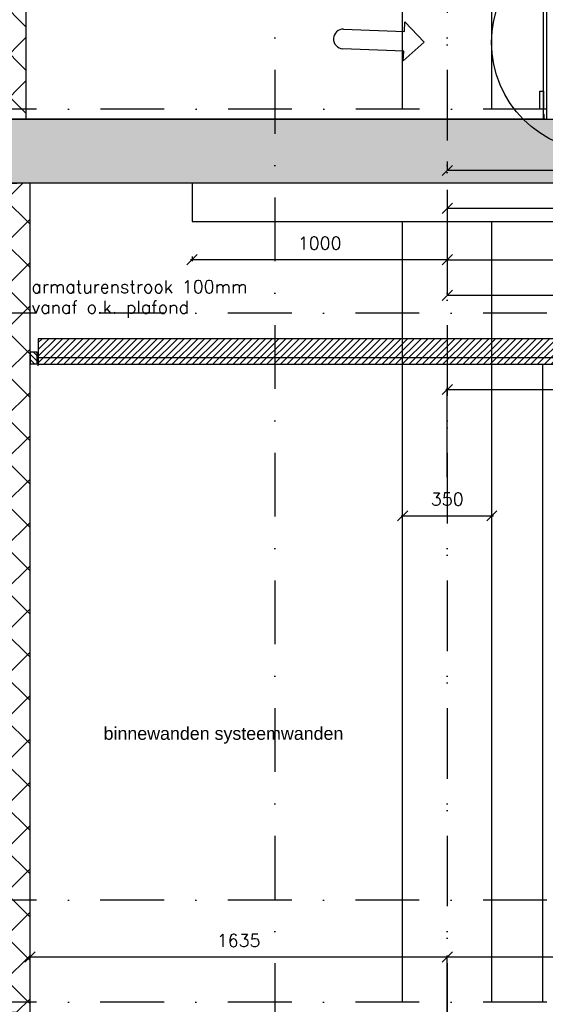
# Model space of a CAD drawing. Extents: x 151406 to 360561, y 44436 to 197234.
# Tile 35 of 57: x 164689 to 166749, y 99288 to 103146. Entities that reach past the tile are written whole.
import ezdxf

# ---------------------------------------------------------------- set-up
doc = ezdxf.new("R2010")
doc.units = 0
doc.header["$LTSCALE"] = 20
doc.header["$MEASUREMENT"] = 0
doc.header["$PDSIZE"] = -1
doc.linetypes.add('DASHDOT', pattern=[25, 12.5, -6.25, 0, -6.25])
doc.linetypes.add('DD1', pattern=[2.66667, 1.66667, -0.5, 0, -0.5])
doc.layers.get('0').update_dxf_attribs({"linetype": 'CONTINUOUS'})
doc.layers.get('DEFPOINTS').update_dxf_attribs({"linetype": 'CONTINUOUS'})
for name, color, linetype in [('_DETAILNUMMERS', 4, 'CONTINUOUS'), ('A--01A1_ACEER', 1, 'CONTINUOUS'), ('A--A22--_F123-', 9, 'CONTINUOUS'), ('A--A23--_F--3-', 9, 'CONTINUOUS'), ('A--A25--_F--3-', 9, 'CONTINUOUS'), ('A--A42--_F--3-', 9, 'CONTINUOUS'), ('A--L21--_F-23-', 4, 'CONTINUOUS'), ('A--L21D2_BUITENWAND', 2, 'CONTINUOUS'), ('A--L22--', 3, 'CONTINUOUS'), ('A--L22--_F--3-', 7, 'CONTINUOUS'), ('A--L23--', 7, 'CONTINUOUS'), ('A--L23--_F--3-', 7, 'CONTINUOUS'), ('A--L25--', 7, 'CONTINUOUS'), ('A--L25--_F-23-', 7, 'CONTINUOUS'), ('A--L28D1_KONSTRUKTIES', 1, 'CONTINUOUS'), ('A--L35-D2-_PLAFONDS', 2, 'CONTINUOUS'), ('A--L35-D4-_PLAFONDS', 4, 'CONTINUOUS'), ('A--L35D1_PLAFONDS', 1, 'CONTINUOUS'), ('A--L42--', 7, 'CONTINUOUS'), ('A--L42--_F--3-', 7, 'CONTINUOUS'), ('A--M$1A-_F123-', 1, 'CONTINUOUS'), ('A--M1$A-_F123-', 1, 'CONTINUOUS'), ('A--T$1A-_F123_20', 1, 'CONTINUOUS'), ('gewijzigdH', 1, 'CONTINUOUS'), ('STRAMIEN', 8, 'DD1'), ('X--LR---_CP', 7, 'CONTINUOUS')]:
    doc.layers.add(name, color=color, linetype=linetype)
doc.styles.add('ALFA-0_25', font='ROMANS')
doc.styles.add('EB2', font='ARIAL.TTF')
doc.styles.add('HIEMSTRA', font='romans.shx')
doc.dimstyles.get("Standard").update_dxf_attribs({"dimscale": 40, "dimtxt": 2.5, "dimasz": 2, "dimexe": 0.3, "dimexo": 0.3, "dimgap": 2, "dimtad": 1, "dimdec": 0, "dimzin": 0, "dimdsep": 46, "dimtxsty": 'HIEMSTRA', "dimblk1": 'OBLIQUE', "dimblk2": 'OBLIQUE', "dimsah": 1, "dimcen": 0.09, "dimdle": 0.3, "dimclrd": 1, "dimclre": 1, "dimclrt": 3, "dimadec": 0, "dimazin": 0, "dimtfac": 1, "dimtdec": 4, "dimtix": 1, "dimtmove": 2, "dimatfit": 3, "dimldrblk": 'OBLIQUE', "dimfxl": 0, "dimtvp": 625, "dimtolj": 1, "dimtzin": 0, "dimarcsym": 0})
doc.dimstyles.new('STANDARD$0', dxfattribs={"dimscale": 50, "dimtxt": 2.5, "dimasz": 2, "dimexe": 2, "dimexo": 0, "dimgap": 2, "dimtad": 1, "dimdec": 0, "dimzin": 0, "dimdsep": 46, "dimtxsty": 'ALFA-0_25', "dimblk1": 'OBLIQUE', "dimblk2": 'OBLIQUE', "dimsah": 1, "dimcen": -3, "dimdle": 2, "dimclrd": 1, "dimclre": 1, "dimclrt": 2, "dimadec": 0, "dimazin": 0, "dimtfac": 0.666667, "dimtofl": 0, "dimtmove": 2, "dimatfit": 3, "dimldrblk": 'OBLIQUE', "dimfxl": 0, "dimtvp": 0.833333, "dimtolj": 1, "dimtzin": 0, "dimarcsym": 0})

# ---------------------------------------------------------------- blocks, each defined once
blk = doc.blocks.new('*U1021')
at = {"layer": 'A--A22--_F123-', "linetype": 'Continuous'}
h = blk.add_hatch(dxfattribs=at)
h.set_pattern_fill('ALFAKRS', color=256, scale=120, style=0)
h.set_pattern_definition([(45, (-164679.26, -99255.9), (-84.852814, 84.852814), []), (135, (-164679.26, -99255.9), (-84.852814, -84.852814), [])])
h.paths.add_polyline_path([(0, 0), (-50, 0), (-50, 3250), (0, 3250), (50, 3250), (50, 0)])
at = {"layer": 'A--L22--_F--3-', "color": 3, "linetype": 'Continuous'}
for points in [[(0, 0), (-50, 0), (-50, 3250), (0, 3250)], [(0, 0), (50, 0), (50, 3250), (0, 3250)]]:
    blk.add_lwpolyline(points, dxfattribs=at)
blk = doc.blocks.new('_OBLIQUE')
at = {"color": 0, "linetype": 'ByBlock'}
blk.add_line((-0.5, -0.5), (0.5, 0.5), dxfattribs=at)
blk = doc.blocks.new('*D85')
at = {"layer": 'A--M$1A-_F123-', "color": 1, "lineweight": -2}
for p, q in [((166370.3, 99472.9), (164723.3, 99472.9)), ((164729.3, 99273.5), (164729.3, 99478.9)), ((166364.3, 99196.2), (166364.3, 99478.9))]:
    blk.add_line(p, q, dxfattribs=at)
at = {"layer": 'DEFPOINTS', "color": 0}
for p in [(164729.3, 99472.9), (164729.3, 99267.5), (166364.3, 99190.2)]:
    blk.add_point(p, dxfattribs=at)
at = {"layer": 'A--M$1A-_F123-', "color": 1, "lineweight": -2, "xscale": 40, "yscale": 40, "zscale": 40, "rotation": 180}
blk.add_blockref('_OBLIQUE', (164729.3, 99472.9), dxfattribs=at)
at = {"layer": 'A--M$1A-_F123-', "color": 1, "lineweight": -2, "xscale": 40, "yscale": 40, "zscale": 40}
blk.add_blockref('_OBLIQUE', (166364.3, 99472.9), dxfattribs=at)
at = {"layer": 'A--M$1A-_F123-', "color": 2, "insert": (165546.8, 99537.9), "char_height": 50, "attachment_point": 5, "style": 'HIEMSTRA'}
blk.add_mtext('\\A1;1635', dxfattribs=at)
blk = doc.blocks.new('*D88')
at = {"layer": 'A--M$1A-_F123-', "color": 1, "lineweight": -2}
for p, q in [((167575.3, 99472.9), (166358.3, 99472.9)), ((166364.3, 98913.5), (166364.3, 99478.9)), ((167569.3, 99194.6), (167569.3, 99478.9))]:
    blk.add_line(p, q, dxfattribs=at)
at = {"layer": 'DEFPOINTS', "color": 0}
for p in [(166364.3, 99472.9), (167569.3, 99188.6), (166364.3, 98907.5)]:
    blk.add_point(p, dxfattribs=at)
at = {"layer": 'A--M$1A-_F123-', "color": 1, "lineweight": -2, "xscale": 40, "yscale": 40, "zscale": 40, "rotation": 180}
blk.add_blockref('_OBLIQUE', (166364.3, 99472.9), dxfattribs=at)
at = {"layer": 'A--M$1A-_F123-', "color": 1, "lineweight": -2, "xscale": 40, "yscale": 40, "zscale": 40}
blk.add_blockref('_OBLIQUE', (167569.3, 99472.9), dxfattribs=at)
at = {"layer": 'A--M$1A-_F123-', "color": 2, "insert": (166966.8, 99537.9), "char_height": 50, "attachment_point": 5, "style": 'HIEMSTRA'}
blk.add_mtext('\\A1;1205', dxfattribs=at)
blk = doc.blocks.new('*U984')
at = {"layer": 'A--L23--_F--3-', "color": 2, "linetype": 'Continuous'}
blk.add_lwpolyline([(0, 0), (0, -20), (-7786.7, -20), (-7786.7, 0)], dxfattribs=at)
blk = doc.blocks.new('*D242')
at = {"layer": 'A--M$1A-_F123-', "color": 1, "lineweight": -2}
for p, q in [((166370.3, 102205.6), (165358.3, 102205.6)), ((165364.3, 102217.6), (165364.3, 102199.6)), ((166364.3, 102217.6), (166364.3, 102199.6))]:
    blk.add_line(p, q, dxfattribs=at)
at = {"layer": 'DEFPOINTS', "color": 0}
for p in [(165364.3, 102223.6), (165364.3, 102205.6), (166364.3, 102223.6)]:
    blk.add_point(p, dxfattribs=at)
at = {"layer": 'A--M$1A-_F123-', "color": 1, "lineweight": -2, "xscale": 40, "yscale": 40, "zscale": 40, "rotation": 180}
blk.add_blockref('_OBLIQUE', (165364.3, 102205.6), dxfattribs=at)
at = {"layer": 'A--M$1A-_F123-', "color": 1, "lineweight": -2, "xscale": 40, "yscale": 40, "zscale": 40}
blk.add_blockref('_OBLIQUE', (166364.3, 102205.6), dxfattribs=at)
at = {"layer": 'A--M$1A-_F123-', "color": 2, "insert": (165864.3, 102270.6), "char_height": 50, "attachment_point": 5, "style": 'HIEMSTRA'}
blk.add_mtext('\\A1;1000', dxfattribs=at)
blk = doc.blocks.new('*D243')
at = {"layer": 'A--M$1A-_F123-', "color": 1, "lineweight": -2}
for p, q in [((166358.3, 102205.6), (167370.3, 102205.6)), ((166364.3, 102217.6), (166364.3, 102199.6)), ((167364.3, 102217.6), (167364.3, 102199.6))]:
    blk.add_line(p, q, dxfattribs=at)
at = {"layer": 'DEFPOINTS', "color": 0}
for p in [(166364.3, 102223.6), (167364.3, 102223.6), (167364.3, 102205.6)]:
    blk.add_point(p, dxfattribs=at)
at = {"layer": 'A--M$1A-_F123-', "color": 1, "lineweight": -2, "xscale": 40, "yscale": 40, "zscale": 40, "rotation": 180}
blk.add_blockref('_OBLIQUE', (166364.3, 102205.6), dxfattribs=at)
at = {"layer": 'A--M$1A-_F123-', "color": 1, "lineweight": -2, "xscale": 40, "yscale": 40, "zscale": 40}
blk.add_blockref('_OBLIQUE', (167364.3, 102205.6), dxfattribs=at)
at = {"layer": 'A--M$1A-_F123-', "color": 2, "insert": (166864.3, 102270.6), "char_height": 50, "attachment_point": 5, "style": 'HIEMSTRA'}
blk.add_mtext('\\A1;1000', dxfattribs=at)
blk = doc.blocks.new('*D244')
at = {"layer": 'A--M1$A-_F123-', "color": 1, "lineweight": -2}
for p, q in [((166183.3, 101202.2), (166545.3, 101202.2)), ((166189.3, 101047.9), (166189.3, 101208.2)), ((166539.3, 101047.9), (166539.3, 101208.2))]:
    blk.add_line(p, q, dxfattribs=at)
at = {"layer": 'DEFPOINTS', "color": 0}
for p in [(166539.3, 101202.2), (166189.3, 101041.9), (166539.3, 101041.9)]:
    blk.add_point(p, dxfattribs=at)
at = {"layer": 'A--M1$A-_F123-', "color": 1, "lineweight": -2, "xscale": 40, "yscale": 40, "zscale": 40, "rotation": 180}
blk.add_blockref('_OBLIQUE', (166189.3, 101202.2), dxfattribs=at)
at = {"layer": 'A--M1$A-_F123-', "color": 1, "lineweight": -2, "xscale": 40, "yscale": 40, "zscale": 40}
blk.add_blockref('_OBLIQUE', (166539.3, 101202.2), dxfattribs=at)
at = {"layer": 'A--M1$A-_F123-', "color": 2, "insert": (166364.3, 101267.2), "char_height": 50, "attachment_point": 5, "style": 'HIEMSTRA'}
blk.add_mtext('\\A1;350', dxfattribs=at)
blk = doc.blocks.new('*U957')
at = {"layer": 'A--A42--_F--3-', "linetype": 'Continuous'}
h = blk.add_hatch(dxfattribs=at)
h.set_pattern_fill('ALFALINE', color=256, scale=40, angle=45, style=0)
h.set_pattern_definition([(90, (-166748.015, -102755.898), (-40, 7e-15), [])])
h.paths.add_polyline_path([(0, 0), (-6.2, 0), (-6.2, 2879.8), (0, 2879.8), (6.2, 2879.8), (6.2, 0)])
at = {"layer": 'A--L42--_F--3-', "color": 3, "linetype": 'Continuous'}
for points in [[(0, 0), (-6.2, 0), (-6.2, 2879.8), (0, 2879.8)], [(0, 0), (-6.2, 0), (-6.2, 2879.8), (0, 2879.8)], [(0, 0), (-6.2, 0), (-6.2, 2879.8), (0, 2879.8)], [(0, 0), (6.2, 0), (6.2, 2879.8), (0, 2879.8)]]:
    blk.add_lwpolyline(points, dxfattribs=at)
blk = doc.blocks.new('Q020259-')
at = {"layer": 'A--A25--_F--3-'}
h = blk.add_hatch(dxfattribs=at)
h.set_pattern_fill('ALFALINE', color=256, scale=15, style=0, pattern_type=2)
h.set_pattern_definition([(45, (0, 0), (-10.6066, 10.6066), [])])
h.paths.add_polyline_path([(0, 0), (0, 46), (28, 46), (28, 0)])
at = {"layer": 'A--L25--_F-23-', "color": 2, "linetype": 'Continuous'}
blk.add_lwpolyline([(0, 0), (0, 46), (28, 46), (28, 0)], close=True, dxfattribs=at)
at = {"layer": 'X--LR---_CP'}
for p in [(0, 0), (0, 0), (28, 0)]:
    blk.add_point(p, dxfattribs=at)
blk = doc.blocks.new('*D296')
at = {"layer": 'A--M$1A-_F123-', "color": 1, "lineweight": -2}
for p, q in [((166364.3, 102479.6), (166364.3, 102406.7)), ((168264.3, 102479.6), (168264.3, 102406.7)), ((168264.3, 102406.7), (166364.3, 102406.7))]:
    blk.add_line(p, q, dxfattribs=at)
at = {"layer": 'DEFPOINTS', "color": 0}
for p in [(166364.3, 102479.6), (168264.3, 102479.6), (166364.3, 102406.7)]:
    blk.add_point(p, dxfattribs=at)
at = {"layer": 'A--M$1A-_F123-', "color": 1, "lineweight": -2, "xscale": 40, "yscale": 40, "zscale": 40, "rotation": 180}
blk.add_blockref('_OBLIQUE', (166364.3, 102406.7), dxfattribs=at)
at = {"layer": 'A--M$1A-_F123-', "color": 1, "lineweight": -2, "xscale": 40, "yscale": 40, "zscale": 40}
blk.add_blockref('_OBLIQUE', (168264.3, 102406.7), dxfattribs=at)
at = {"layer": 'A--M$1A-_F123-', "color": 2, "insert": (167314.3, 102471.7), "char_height": 50, "attachment_point": 5, "style": 'ALFA-0_25'}
blk.add_mtext('\\A1;1900', dxfattribs=at)
blk = doc.blocks.new('*D463')
at = {"color": 1, "linetype": 'ByBlock'}
for p, q in [((168068.8, 102569.8), (168068.8, 102065.9)), ((166364.3, 102294.7), (166364.3, 102065.9)), ((168068.8, 102065.9), (166364.3, 102065.9))]:
    blk.add_line(p, q, dxfattribs=at)
at = {"layer": 'DEFPOINTS', "color": 0, "linetype": 'ByBlock'}
for p in [(168068.8, 102569.8), (166364.3, 102294.7), (166364.3, 102065.9)]:
    blk.add_point(p, dxfattribs=at)
at = {"color": 1, "linetype": 'ByBlock', "xscale": 40, "yscale": 40, "zscale": 40, "rotation": 180}
blk.add_blockref('_OBLIQUE', (166364.3, 102065.9), dxfattribs=at)
at = {"color": 1, "linetype": 'ByBlock', "xscale": 40, "yscale": 40, "zscale": 40}
blk.add_blockref('_OBLIQUE', (168068.8, 102065.9), dxfattribs=at)
at = {"color": 2, "linetype": 'ByBlock', "insert": (167216.6, 102130.9), "char_height": 50, "attachment_point": 5, "style": 'ALFA-0_25'}
blk.add_mtext('\\A1;1705', dxfattribs=at)
blk = doc.blocks.new('*D466')
at = {"layer": 'A--M$1A-_F123-', "color": 1, "lineweight": -2}
for p, q in [((166364.3, 102590.7), (166364.3, 102555.2)), ((168224.6, 102555.2), (166364.3, 102555.2)), ((168224.6, 102505.9), (168224.6, 102555.2))]:
    blk.add_line(p, q, dxfattribs=at)
at = {"layer": 'DEFPOINTS', "color": 0}
for p in [(166364.3, 102590.7), (166364.3, 102555.2), (168224.6, 102505.9)]:
    blk.add_point(p, dxfattribs=at)
at = {"layer": 'A--M$1A-_F123-', "color": 1, "lineweight": -2, "xscale": 40, "yscale": 40, "zscale": 40, "rotation": 180}
blk.add_blockref('_OBLIQUE', (166364.3, 102555.2), dxfattribs=at)
at = {"layer": 'A--M$1A-_F123-', "color": 1, "lineweight": -2, "xscale": 40, "yscale": 40, "zscale": 40}
blk.add_blockref('_OBLIQUE', (168224.6, 102555.2), dxfattribs=at)
at = {"layer": 'A--M$1A-_F123-', "color": 2, "insert": (167294.4, 102620.2), "char_height": 50, "attachment_point": 5, "style": 'ALFA-0_25'}
blk.add_mtext('\\A1;1860', dxfattribs=at)
blk = doc.blocks.new('*U900')
at = {"layer": 'A--A22--_F123-', "linetype": 'Continuous'}
h = blk.add_hatch(dxfattribs=at)
h.set_pattern_fill('ALFAKRS', color=256, scale=120, style=0)
h.set_pattern_definition([(45, (-164664.26, -102755.9), (-84.852814, 84.852814), []), (135, (-164664.26, -102755.9), (-84.852814, -84.852814), [])])
h.paths.add_polyline_path([(0, 0), (-50, 0), (-50, 3320), (0, 3320), (50, 3320), (50, 0)])
at = {"layer": 'A--L22--_F--3-', "color": 3, "linetype": 'Continuous'}
for points in [[(0, 0), (-50, 0), (-50, 3320), (0, 3320)], [(0, 0), (50, 0), (50, 3320), (0, 3320)]]:
    blk.add_lwpolyline(points, dxfattribs=at)
blk = doc.blocks.new('*D682')
at = {"layer": 'A--M1$A-_F123-', "color": 1, "lineweight": -2}
for p, q in [((168164.3, 102257), (168164.3, 101691.1)), ((166364.3, 101352.9), (166364.3, 101703.1)), ((166358.3, 101697.1), (166893.3, 101697.1)), ((168170.3, 101697.1), (167635.2, 101697.1))]:
    blk.add_line(p, q, dxfattribs=at)
at = {"layer": 'DEFPOINTS', "color": 0}
for p in [(168164.3, 102263), (168164.3, 101697.1), (166364.3, 101346.9)]:
    blk.add_point(p, dxfattribs=at)
at = {"layer": 'A--M1$A-_F123-', "color": 1, "lineweight": -2, "xscale": 40, "yscale": 40, "zscale": 40, "rotation": 180}
blk.add_blockref('_OBLIQUE', (166364.3, 101697.1), dxfattribs=at)
at = {"layer": 'A--M1$A-_F123-', "color": 1, "lineweight": -2, "xscale": 40, "yscale": 40, "zscale": 40}
blk.add_blockref('_OBLIQUE', (168164.3, 101697.1), dxfattribs=at)
at = {"layer": 'A--M1$A-_F123-', "color": 2, "insert": (167264.3, 101698.7), "char_height": 50, "attachment_point": 5, "style": 'HIEMSTRA'}
blk.add_mtext('\\A1;1800 op 9550+P', dxfattribs=at)

msp = doc.modelspace()

# ---------------------------------------------------------------- hatches: boundary and pattern name
at = {"layer": 'A--01A1_ACEER', "linetype": 'Continuous'}
h = msp.add_hatch(dxfattribs=at)
h.set_pattern_fill('ANSI31', color=256, scale=150, style=0)
h.set_pattern_definition([(45, (5932.222, 6850), (-13.2582521, 13.2582521), [])])
h.paths.add_polyline_path([(164761.487, 101795.898), (168025.055, 101795.898), (168025.055, 101895.898), (164761.487, 101895.898)])
at = {"layer": 'A--A23--_F--3-'}
h = msp.add_hatch(dxfattribs=at)
h.set_pattern_fill('ALFABET', color=256, scale=20, angle=1, style=0, pattern_type=2)
h.set_pattern_definition([(134, (235608.52, 7000), (86.32078, 83.359), []), (129, (235608.52, 7000), (-143.64922, -10.04493), [15, -165]), (184, (235608.52, 7000), (30.37155, 149.9312), [12, -132]), (78.5486, (235596.55, 6999.16), (-113.27778, 139.88618), [12.74804, -140.22842]), (132.8158, (235609.22, 7040), (-213.99344, -29.37358), [22.5, -247.5]), (82.3644, (235591.38, 7037.55), (-183.50393, 198.05632), [19.12206, -210.3426]), (187.8158, (235609.22, 7040), (-183.50378, 198.05647), [18, -198]), (158, (235589.04, 7030.34), (-120.76856, -78.42802), [15, -165]), (213, (235589.04, 7030.34), (-46.12453, 145.8572), [12, -132]), (107.5486, (235578.98, 7023.81), (-166.89315, 67.42906), [12.74804, -140.22842]), (141.5, (235608.517, 7000), (-1.26964, 66.611074), [0, -130.4, 0, -134, 0, -132.5]), (171.5, (235608.52, 7000), (-51.229207, 79.788568), [0, -76.4, 0, -127.4, 0, -50.5]), (211.5, (235653.11, 6999.22), (-106.826954, -2.64699), [0, -50, 0, -156, 0, -207]), (221.5, (235673.11, 6998.87), (-116.270055, 22.05355), [0, -65, 0, -103.6, 0, -147]), (221.5, (235673.11, 6998.87), (-116.270055, 22.05355), [0, -65, 0, -103.6, 0, -147])])
h.paths.add_polyline_path([(168264.265, 102505.898), (158757.765, 102505.898), (158757.765, 102755.898), (168264.265, 102755.898)])

# ---------------------------------------------------------------- linework, layer by layer
at = {"layer": '_DETAILNUMMERS'}
msp.add_circle((166965.568, 103056.731), 427.262, dxfattribs=at)
at = {"layer": 'A--L21--_F-23-', "linetype": 'Continuous'}
msp.add_lwpolyline([(168264.265, 102505.898), (158757.765, 102505.898), (158757.765, 102755.898), (168264.265, 102755.898)], close=True, dxfattribs=at)
at = {"layer": 'A--L21D2_BUITENWAND'}
msp.add_line((166739.265, 99295.898), (166739.265, 101795.898), dxfattribs=at)
at = {"layer": 'A--L25--_F-23-', "color": 2, "linetype": 'Continuous'}
msp.add_lwpolyline([(166741.765, 102795.898), (166726.765, 102795.898), (166726.765, 102865.898), (166741.765, 102865.898)], close=True, dxfattribs=at)
at = {"layer": 'A--L28D1_KONSTRUKTIES'}
for p, q in [((166189.265, 102795.898), (166189.265, 105795.898)), ((166539.265, 102795.898), (166539.265, 105795.898)), ((166189.265, 99295.898), (166189.265, 102355.898)), ((166539.265, 99295.898), (166539.265, 102355.898))]:
    msp.add_line(p, q, dxfattribs=at)
msp.add_lwpolyline([(165364.265, 102505.898), (165364.265, 102355.898), (167364.265, 102355.898), (167364.265, 102505.898)], dxfattribs=at)
at = {"layer": 'A--L35-D2-_PLAFONDS'}
msp.add_lwpolyline([(167989.046, 101820.898), (164761.487, 101820.898), (164761.487, 101795.898), (167989.046, 101795.898)], close=True, dxfattribs=at)
at = {"layer": 'A--L35-D4-_PLAFONDS'}
msp.add_line((164761.487, 101790.334), (164761.487, 101840.334), dxfattribs=at)
at = {"layer": 'A--L35D1_PLAFONDS', "linetype": 'Continuous'}
msp.add_lwpolyline([(164761.487, 101795.898), (168025.055, 101795.898), (168025.055, 101895.898), (164761.487, 101895.898)], close=True, dxfattribs=at)
at = {"layer": 'gewijzigdH', "linetype": 'Continuous'}
for p, q in [((166196.665, 103099.867), (166198.149, 103138.239)), ((166198.149, 103138.239), (166274.481, 103058.428)), ((165958.317, 103109.09), (166196.665, 103099.867)), ((165958.317, 103109.09), (166196.665, 103099.867)), ((166274.481, 103058.428), (166192.211, 102984.753)), ((166193.695, 103023.125), (165955.348, 103032.347)), ((166193.695, 103023.125), (165955.348, 103032.347)), ((166192.211, 102984.753), (166193.695, 103023.125))]:
    msp.add_line(p, q, dxfattribs=at)
msp.add_ellipse((165956.832, 103070.718), major_axis=(-27.153, 27.153), ratio=1, start_param=-0.82407196, end_param=2.31752069, dxfattribs=at)
at = {"layer": 'STRAMIEN', "linetype": 'DASHDOT'}
for p, q in [((165689.265, 109950.716), (165689.265, 90604.885)), ((166364.265, 109950.716), (166364.265, 90604.885)), ((166364.265, 109923.943), (166364.265, 90533.497)), ((185759.493, 102795.898), (151764.265, 102795.898)), ((185758.708, 101995.898), (151764.265, 101995.898)), ((185758.708, 99695.898), (151764.265, 99695.898)), ((185758.708, 99295.898), (151764.265, 99295.898))]:
    msp.add_line(p, q, dxfattribs=at)

# ---------------------------------------------------------------- block references
at = {"layer": 'A--L22--'}
for name, p in [('*U900', (164664.265, 102755.898)), ('*U1021', (164679.265, 99255.898))]:
    msp.add_blockref(name, p, dxfattribs=at)
at = {"layer": 'A--L23--'}
msp.add_blockref('*U984', (166742.99, 102775.898), dxfattribs=at)
at = {"layer": 'A--L25--', "xscale": -1}
msp.add_blockref('Q020259-', (164757.265, 101797.348), dxfattribs=at)
at = {"layer": 'A--L42--'}
msp.add_blockref('*U957', (166748.015, 102755.898), dxfattribs=at)

# ---------------------------------------------------------------- texts
at = {"layer": 'A--01A1_ACEER', "linetype": 'Continuous', "style": 'HIEMSTRA'}
for s, p in [('armaturenstrook 100mm ', (164734.865, 102074.624)), ('vanaf o.k. plafond', (164734.865, 101994.437))]:
    msp.add_text(s, height=50, dxfattribs=at).set_placement(p)
at = {"layer": 'A--T$1A-_F123_20', "style": 'EB2'}
msp.add_text('binnewanden systeemwanden', height=50, dxfattribs=at).set_placement((165017.559, 100324.272))

# ---------------------------------------------------------------- dimensions: what is measured, and where the dimension line sits
at = {"layer": 'A--M$1A-_F123-'}
for base, p1, p2, dimstyle, override, picture, middle in [((166364.265, 102555.216), (168224.621, 102505.904), (166364.265, 102590.68), 'STANDARD$0', {"dimscale": 20, "dimexe": 0, "dimexo": 0, "dimcen": 0, "dimdle": 0, "dimclrt": 2, "dimtfac": 0.75, "dimtvp": 1.5}, '*D466', (167294.443, 102620.216)), ((166364.265, 102065.896), (168068.849, 102569.837), (166364.265, 102294.65), 'STANDARD$0', {"dimscale": 20, "dimexe": 0, "dimcen": 0, "dimdle": 0, "dimtfac": 0.75, "dimtvp": 1.5}, '*D463', (167216.557, 102130.896)), ((166364.265, 102406.669), (168264.265, 102479.621), (166364.265, 102479.621), 'STANDARD$0', {"dimscale": 20, "dimexe": 0, "dimexo": 0, "dimcen": 0, "dimdle": 0, "dimclrt": 2, "dimtfac": 0.75, "dimtvp": 1.5}, '*D296', (167314.265, 102471.669)), ((165364.265, 102205.647), (166364.265, 102223.578), (165364.265, 102223.578), 'Standard', {"dimscale": 20, "dimclrt": 2}, '*D242', (165864.265, 102270.647)), ((167364.265, 102205.647), (166364.265, 102223.578), (167364.265, 102223.578), 'Standard', {"dimscale": 20, "dimclrt": 2}, '*D243', (166864.265, 102270.647)), ((164729.265, 99472.896), (166364.265, 99190.204), (164729.265, 99267.511), 'Standard', {"dimscale": 20, "dimclrt": 2}, '*D85', (165546.765, 99537.896)), ((166364.265, 99472.896), (167569.252, 99188.611), (166364.265, 98907.511), 'Standard', {"dimscale": 20, "dimclrt": 2}, '*D88', (166966.759, 99537.896))]:
    dim = msp.add_linear_dim(base=base, p1=p1, p2=p2, dimstyle=dimstyle, override=override, dxfattribs=at)
    dim.commit()
    dim.dimension.update_dxf_attribs({"geometry": picture, "text_midpoint": middle})
at = {"layer": 'A--M1$A-_F123-'}
dim = msp.add_linear_dim(base=(168164.265, 101697.082), p1=(166364.265, 101346.884), p2=(168164.265, 102262.997), text='1800 op 9550+P', dimstyle='Standard', override={"dimscale": 20, "dimclrt": 2}, dxfattribs=at)
dim.commit()
dim.dimension.update_dxf_attribs({"geometry": '*D682', "text_midpoint": (167264.265, 101698.725), "dimtype": 160})
dim = msp.add_linear_dim(base=(166539.265, 101202.217), p1=(166189.265, 101041.947), p2=(166539.265, 101041.947), dimstyle='Standard', override={"dimscale": 20, "dimclrt": 2}, dxfattribs=at)
dim.commit()
dim.dimension.update_dxf_attribs({"geometry": '*D244', "text_midpoint": (166364.265, 101267.217)})

doc.saveas('drawing.dxf')
